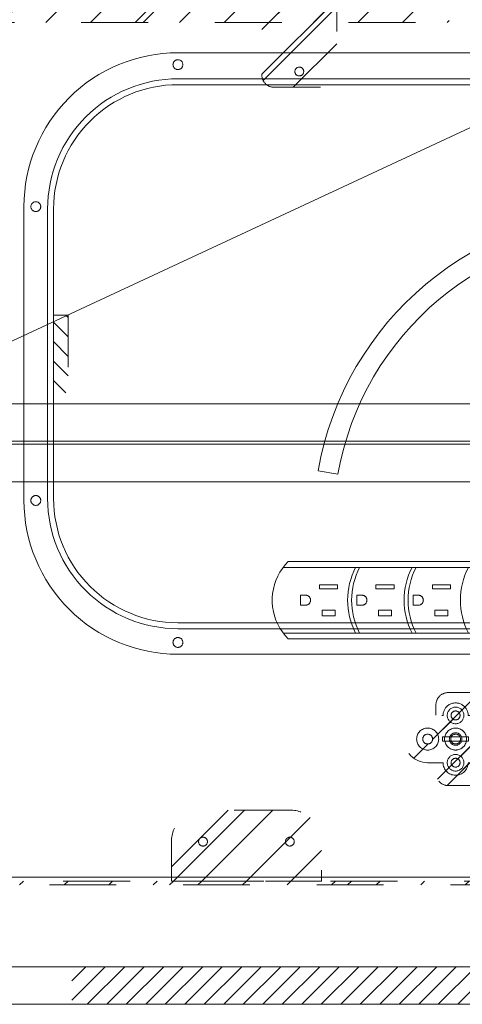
# Model space of a CAD drawing. Header units: inches. Extents: x -416 to -272, y -73 to 47.
# Tile 179 of 206: x -323 to -314, y -13 to 6. Entities that reach past the tile are written whole.
import ezdxf

# ---------------------------------------------------------------- set-up
doc = ezdxf.new("R2010")
doc.units = ezdxf.units.IN
doc.header["$LTSCALE"] = 32
doc.header["$MEASUREMENT"] = 0
doc.linetypes.add('Dash Style-1', pattern=[0.083328, 0.041656, -0.041672])
for name, color, linetype, lineweight in [('DashLine', 7, 'Continuous', 13), ('DashLineFill', 7, 'Dash Style-1', 13), ('Drawing', 7, 'Continuous', 18), ('Metal-Black', 7, 'Continuous', 18), ('Metal-DesktopScreen', 7, 'Continuous', 13), ('None', 7, 'Continuous', 18), ('SolidLine', 7, 'Continuous', 15)]:
    doc.layers.add(name, color=color, linetype=linetype, lineweight=lineweight)
doc.layers.add('Electrical', color=1, linetype='Dash Style-1', lineweight=15, true_color=0xff0000)
pattern_1 = [(45, (0, 0), (-1.61302, 1.935715), []), (45, (-1.0608, 1.0608), (-0.472346, 0.4167613), [])]
pattern_2 = [(45, (0, 0), (-0.3333333, -0.7222222), [])]

# ---------------------------------------------------------------- blocks, each defined once
blk = doc.blocks.new('G1_METAL_SCREEN_BRACKET (2D)')
at = {"layer": 'DashLineFill', "linetype": 'Continuous', "lineweight": 13}
h = blk.add_hatch(dxfattribs=at)
h.set_pattern_fill('Steel', color=253, style=0, pattern_type=2)
h.set_pattern_definition(pattern_1)
edge = h.paths.add_edge_path()
edge.add_line((1.496, -0.709), (1.496, 0.079))
edge.add_line((1.496, 0.079), (-1.496, 0.079))
edge.add_line((-1.496, 0.079), (-1.496, -0.709))
edge.add_arc((-0.866, -0.709), 0.63, 180, 270)
edge.add_line((-0.866, -1.339), (0.866, -1.339))
edge.add_arc((0.866, -0.709), 0.63, 270, 360)
edge.add_line((1.496, -0.709), (1.496, -0.709))
at = {"layer": 'DashLineFill', "flags": 128}
blk.add_lwpolyline([(1.496, -0.709), (1.496, 0.079), (-1.496, 0.079), (-1.496, -0.709, 0.414214), (-0.866, -1.339), (0.866, -1.339, 0.414214), (1.496, -0.709)], format="xyb", close=True, dxfattribs=at)
at = {"layer": 'SolidLine', "flags": 128}
for points in [[(-0.778, -0.709), (-0.778, -0.717), (-0.779, -0.726), (-0.781, -0.734), (-0.784, -0.743), (-0.788, -0.75), (-0.792, -0.758), (-0.798, -0.765), (-0.804, -0.771), (-0.81, -0.777), (-0.817, -0.782), (-0.824, -0.787), (-0.832, -0.791), (-0.84, -0.793), (-0.849, -0.796), (-0.857, -0.797), (-0.866, -0.797), (-0.875, -0.797), (-0.883, -0.796), (-0.892, -0.793), (-0.9, -0.791), (-0.908, -0.787), (-0.915, -0.782), (-0.922, -0.777), (-0.929, -0.771), (-0.935, -0.765), (-0.94, -0.758), (-0.944, -0.75), (-0.948, -0.743), (-0.951, -0.734), (-0.953, -0.726), (-0.954, -0.717), (-0.955, -0.709), (-0.954, -0.7), (-0.953, -0.691), (-0.951, -0.683), (-0.948, -0.675), (-0.944, -0.667), (-0.94, -0.659), (-0.935, -0.652), (-0.929, -0.646), (-0.922, -0.64), (-0.915, -0.635), (-0.908, -0.631), (-0.9, -0.627), (-0.892, -0.624), (-0.883, -0.622), (-0.875, -0.621), (-0.866, -0.62), (-0.857, -0.621), (-0.849, -0.622), (-0.84, -0.624), (-0.832, -0.627), (-0.824, -0.631), (-0.817, -0.635), (-0.81, -0.64), (-0.804, -0.646), (-0.798, -0.652), (-0.792, -0.659), (-0.788, -0.667), (-0.784, -0.675), (-0.781, -0.683), (-0.779, -0.691), (-0.778, -0.7)], [(0.955, -0.709), (0.954, -0.717), (0.953, -0.726), (0.951, -0.734), (0.948, -0.743), (0.944, -0.75), (0.94, -0.758), (0.935, -0.765), (0.929, -0.771), (0.922, -0.777), (0.915, -0.782), (0.908, -0.787), (0.9, -0.791), (0.892, -0.793), (0.883, -0.796), (0.875, -0.797), (0.866, -0.797), (0.857, -0.797), (0.849, -0.796), (0.84, -0.793), (0.832, -0.791), (0.824, -0.787), (0.817, -0.782), (0.81, -0.777), (0.804, -0.771), (0.798, -0.765), (0.792, -0.758), (0.788, -0.75), (0.784, -0.743), (0.781, -0.734), (0.779, -0.726), (0.778, -0.717), (0.778, -0.709), (0.778, -0.7), (0.779, -0.691), (0.781, -0.683), (0.784, -0.675), (0.788, -0.667), (0.792, -0.659), (0.798, -0.652), (0.804, -0.646), (0.81, -0.64), (0.817, -0.635), (0.824, -0.631), (0.832, -0.627), (0.84, -0.624), (0.849, -0.622), (0.857, -0.621), (0.866, -0.62), (0.875, -0.621), (0.883, -0.622), (0.892, -0.624), (0.9, -0.627), (0.908, -0.631), (0.915, -0.635), (0.922, -0.64), (0.929, -0.646), (0.935, -0.652), (0.94, -0.659), (0.944, -0.667), (0.948, -0.675), (0.951, -0.683), (0.953, -0.691), (0.954, -0.7)]]:
    blk.add_lwpolyline(points, close=True, dxfattribs=at)
blk = doc.blocks.new('Group-26')
at = {"layer": 'DashLineFill', "linetype": 'Continuous', "lineweight": 13}
h = blk.add_hatch(dxfattribs=at)
h.set_pattern_fill('Steel', color=253, style=0, pattern_type=2)
h.set_pattern_definition(pattern_1)
h.paths.add_polyline_path([(-0.047, 0.157), (69.772, 0.157), (69.772, 0.079), (-0.047, 0.079)])
at = {"layer": 'DashLineFill', "flags": 128}
blk.add_lwpolyline([(-0.047, 0.157), (69.772, 0.157), (69.772, 0.079), (-0.047, 0.079)], close=True, dxfattribs=at)
at = {"layer": 'Metal-DesktopScreen', "color": 7}
blk.add_blockref('G1_METAL_SCREEN_BRACKET (2D)', (45.354, 0), dxfattribs=at)
blk = doc.blocks.new('Group-27')
at = {"layer": 'None'}
blk.add_blockref('Group-26', (0, 0), dxfattribs=at)
blk = doc.blocks.new('SL Desktop Screen (2D)-3')
at = {"layer": 'None'}
blk.add_blockref('Group-27', (0, 0), dxfattribs=at)
at = {"layer": 'Drawing', "color": 0, "flags": 1}
for tag in ['Catalog', 'Custom', 'Tag', 'Option1', 'Option2', 'Option3', 'Option4', 'Option5', 'Option6', 'Option7', 'Option8', 'Option9', 'Option10', 'Option11', 'Option12', 'FinishGroup', 'Discount', 'Item1', 'Item2', 'Item3', 'Item4', 'Item5', 'Item6', 'Item7', 'Item8', 'Item9', 'Item10', 'Item11', 'Item12', 'Item13', 'Item14', 'Item15', 'Item16', 'Item17', 'Item18', 'Item19', 'Item20', 'Item21', 'Item22', 'Item23', 'Item24', 'Item25']:
    blk.add_attdef(tag, (16.633, 3.887), '', height=0.00709, dxfattribs=at)
blk = doc.blocks.new('Group-30')
at = {"layer": 'DashLine', "flags": 128}
for points in [[(6.39, 0.219), (6.412, 0.218), (6.433, 0.215), (6.454, 0.209), (6.474, 0.202), (6.493, 0.193), (6.512, 0.182), (6.529, 0.169), (6.545, 0.155), (6.559, 0.139), (6.572, 0.122), (6.583, 0.103), (6.592, 0.084), (6.6, 0.063), (6.605, 0.043), (6.608, 0.021), (6.609, 0), (6.608, -0.021), (6.605, -0.043), (6.6, -0.063), (6.592, -0.084), (6.583, -0.103), (6.572, -0.122), (6.559, -0.139), (6.545, -0.155), (6.529, -0.169), (6.512, -0.182), (6.493, -0.193), (6.474, -0.202), (6.454, -0.209), (6.433, -0.215), (6.412, -0.218), (6.39, -0.219), (6.369, -0.218), (6.348, -0.215), (6.327, -0.209), (6.307, -0.202), (6.287, -0.193), (6.269, -0.182), (6.251, -0.169), (6.236, -0.155), (6.221, -0.139), (6.208, -0.122), (6.197, -0.103), (6.188, -0.084), (6.181, -0.063), (6.176, -0.043), (6.173, -0.021), (6.172, 0), (6.173, 0.021), (6.176, 0.043), (6.181, 0.063), (6.188, 0.084), (6.197, 0.103), (6.208, 0.122), (6.221, 0.139), (6.236, 0.155), (6.251, 0.169), (6.269, 0.182), (6.287, 0.193), (6.307, 0.202), (6.327, 0.209), (6.348, 0.215), (6.369, 0.218)], [(6.132, 0.042), (6.648, 0.042), (6.648, -0.042), (6.132, -0.042)], [(6.39, 0.125), (6.403, 0.124), (6.415, 0.122), (6.427, 0.119), (6.438, 0.115), (6.449, 0.11), (6.46, 0.104), (6.47, 0.096), (6.479, 0.088), (6.487, 0.079), (6.494, 0.069), (6.5, 0.058), (6.506, 0.047), (6.51, 0.036), (6.512, 0.024), (6.514, 0.012), (6.515, -0.001), (6.514, -0.013), (6.512, -0.025), (6.509, -0.037), (6.505, -0.048), (6.5, -0.06), (6.493, -0.07), (6.486, -0.08), (6.478, -0.089), (6.469, -0.097), (6.459, -0.104), (6.448, -0.111), (6.437, -0.116), (6.425, -0.12), (6.413, -0.123), (6.401, -0.124), (6.389, -0.125), (6.377, -0.124), (6.365, -0.122), (6.353, -0.119), (6.341, -0.115), (6.33, -0.11), (6.32, -0.104), (6.31, -0.096), (6.301, -0.088), (6.293, -0.079), (6.285, -0.069), (6.279, -0.058), (6.274, -0.047), (6.27, -0.036), (6.267, -0.024), (6.265, -0.012), (6.265, 0.001), (6.265, 0.013), (6.267, 0.025), (6.27, 0.037), (6.275, 0.048), (6.28, 0.06), (6.286, 0.07), (6.294, 0.08), (6.302, 0.089), (6.311, 0.097), (6.321, 0.104), (6.331, 0.111), (6.343, 0.116), (6.354, 0.12), (6.366, 0.123), (6.378, 0.124)]]:
    blk.add_lwpolyline(points, close=True, dxfattribs=at)
blk = doc.blocks.new('SBDXF2-Shroud (2D)')
at = {"layer": 'DashLineFill', "linetype": 'Continuous', "lineweight": 13}
h = blk.add_hatch(dxfattribs=at)
h.set_pattern_fill('Steel', color=253, style=0, pattern_type=2)
h.set_pattern_definition(pattern_1)
edge = h.paths.add_edge_path()
edge.add_line((6.533, -0.929), (5.571, -0.929))
edge.add_line((5.571, -0.929), (5.571, 0.929))
edge.add_line((5.571, 0.929), (6.533, 0.929))
edge.add_arc((6.533, 0.679), 0.25, 0, 90, ccw=False)
edge.add_line((6.783, 0.679), (6.783, -0.679))
edge.add_arc((6.533, -0.679), 0.25, 315, 360, ccw=False)
edge.add_arc((6.533, -0.679), 0.25, 270, 315, ccw=False)
edge.add_line((6.533, -0.929), (6.533, -0.929))
at = {"layer": 'DashLineFill', "flags": 128}
blk.add_lwpolyline([(6.533, -0.929), (5.571, -0.929), (5.571, 0.929), (6.533, 0.929, -0.414214), (6.783, 0.679), (6.783, -0.679, -0.198912), (6.71, -0.856, -0.198912), (6.533, -0.929)], format="xyb", close=True, dxfattribs=at)
at = {"layer": 'Metal-Black', "color": 7}
blk.add_blockref('Group-30', (0, 0), dxfattribs=at)
blk = doc.blocks.new('1BPJHN-ShroudBracket (2D)')
at = {"layer": 'DashLineFill', "linetype": 'Continuous', "lineweight": 13}
h = blk.add_hatch(dxfattribs=at)
h.set_pattern_fill('Steel', color=253, style=0, pattern_type=2)
h.set_pattern_definition(pattern_1)
edge = h.paths.add_edge_path()
edge.add_line((0.557, 0.472), (0.25, 0.472))
edge.add_arc((0, 0.472), 0.25, 0, 180)
edge.add_line((-0.25, 0.472), (-0.557, 0.472))
edge.add_arc((-0.557, 0), 0.472, 90, 270)
edge.add_line((-0.557, -0.472), (-0.25, -0.472))
edge.add_arc((0, -0.472), 0.25, 180, 360)
edge.add_line((0.25, -0.472), (0.557, -0.472))
edge.add_arc((0.557, 0), 0.472, 270, 450)
edge.add_line((0.557, 0.472), (0.557, 0.472))
edge = h.paths.add_edge_path()
edge.add_arc((0, 0), 0.0979, 0, 180, ccw=False)
edge.add_arc((0, 0), 0.0979, 180, 360, ccw=False)
edge = h.paths.add_edge_path()
edge.add_arc((0, 0.472), 0.0885, 0, 180, ccw=False)
edge.add_arc((0, 0.472), 0.0885, 180, 360, ccw=False)
edge = h.paths.add_edge_path()
edge.add_arc((-0.557, 0), 0.098, 0, 180, ccw=False)
edge.add_arc((-0.557, 0), 0.098, 180, 360, ccw=False)
edge = h.paths.add_edge_path()
edge.add_arc((0.557, 0), 0.098, 0, 180, ccw=False)
edge.add_arc((0.557, 0), 0.098, 180, 360, ccw=False)
edge = h.paths.add_edge_path()
edge.add_arc((0, -0.472), 0.0885, 0, 180, ccw=False)
edge.add_arc((0, -0.472), 0.0885, 180, 360, ccw=False)
at = {"layer": 'DashLine', "flags": 128}
for points in [[(0, 0.638), (0.016, 0.638), (0.032, 0.635), (0.048, 0.631), (0.064, 0.626), (0.078, 0.619), (0.092, 0.61), (0.105, 0.601), (0.117, 0.59), (0.128, 0.578), (0.138, 0.565), (0.146, 0.551), (0.153, 0.536), (0.159, 0.521), (0.163, 0.505), (0.165, 0.489), (0.166, 0.472), (0.165, 0.456), (0.163, 0.44), (0.159, 0.424), (0.153, 0.409), (0.146, 0.394), (0.138, 0.38), (0.128, 0.367), (0.117, 0.355), (0.105, 0.344), (0.092, 0.334), (0.078, 0.326), (0.064, 0.319), (0.048, 0.314), (0.032, 0.31), (0.016, 0.307), (0, 0.306), (-0.016, 0.307), (-0.032, 0.31), (-0.048, 0.314), (-0.064, 0.319), (-0.078, 0.326), (-0.092, 0.334), (-0.105, 0.344), (-0.117, 0.355), (-0.128, 0.367), (-0.138, 0.38), (-0.146, 0.394), (-0.153, 0.409), (-0.159, 0.424), (-0.163, 0.44), (-0.165, 0.456), (-0.166, 0.472), (-0.165, 0.489), (-0.163, 0.505), (-0.159, 0.521), (-0.153, 0.536), (-0.146, 0.551), (-0.138, 0.565), (-0.128, 0.578), (-0.117, 0.59), (-0.105, 0.601), (-0.092, 0.61), (-0.078, 0.619), (-0.064, 0.626), (-0.048, 0.631), (-0.032, 0.635), (-0.016, 0.638)], [(-0.557, 0.22), (-0.536, 0.219), (-0.514, 0.216), (-0.493, 0.211), (-0.473, 0.203), (-0.453, 0.194), (-0.435, 0.183), (-0.418, 0.17), (-0.402, 0.156), (-0.387, 0.14), (-0.374, 0.122), (-0.363, 0.104), (-0.354, 0.084), (-0.347, 0.064), (-0.341, 0.043), (-0.338, 0.022), (-0.337, 0), (-0.338, -0.022), (-0.341, -0.043), (-0.347, -0.064), (-0.354, -0.084), (-0.363, -0.104), (-0.374, -0.122), (-0.387, -0.14), (-0.402, -0.156), (-0.418, -0.17), (-0.435, -0.183), (-0.453, -0.194), (-0.473, -0.203), (-0.493, -0.211), (-0.514, -0.216), (-0.536, -0.219), (-0.557, -0.22), (-0.579, -0.219), (-0.6, -0.216), (-0.621, -0.211), (-0.641, -0.203), (-0.661, -0.194), (-0.679, -0.183), (-0.697, -0.17), (-0.713, -0.156), (-0.727, -0.14), (-0.74, -0.122), (-0.751, -0.104), (-0.76, -0.084), (-0.768, -0.064), (-0.773, -0.043), (-0.776, -0.022), (-0.777, 0), (-0.776, 0.022), (-0.773, 0.043), (-0.768, 0.064), (-0.76, 0.084), (-0.751, 0.104), (-0.74, 0.122), (-0.727, 0.14), (-0.713, 0.156), (-0.697, 0.17), (-0.679, 0.183), (-0.661, 0.194), (-0.641, 0.203), (-0.621, 0.211), (-0.6, 0.216), (-0.579, 0.219)], [(0, 0.22), (0.022, 0.219), (0.043, 0.216), (0.064, 0.211), (0.084, 0.203), (0.104, 0.194), (0.122, 0.183), (0.14, 0.17), (0.156, 0.156), (0.17, 0.14), (0.183, 0.122), (0.194, 0.104), (0.203, 0.084), (0.211, 0.064), (0.216, 0.043), (0.219, 0.022), (0.22, 0), (0.219, -0.022), (0.216, -0.043), (0.211, -0.064), (0.203, -0.084), (0.194, -0.104), (0.183, -0.122), (0.17, -0.14), (0.156, -0.156), (0.14, -0.17), (0.122, -0.183), (0.104, -0.194), (0.084, -0.203), (0.064, -0.211), (0.043, -0.216), (0.022, -0.219), (0, -0.22), (-0.022, -0.219), (-0.043, -0.216), (-0.064, -0.211), (-0.084, -0.203), (-0.104, -0.194), (-0.122, -0.183), (-0.14, -0.17), (-0.156, -0.156), (-0.17, -0.14), (-0.183, -0.122), (-0.194, -0.104), (-0.203, -0.084), (-0.211, -0.064), (-0.216, -0.043), (-0.219, -0.022), (-0.22, 0), (-0.219, 0.022), (-0.216, 0.043), (-0.211, 0.064), (-0.203, 0.084), (-0.194, 0.104), (-0.183, 0.122), (-0.17, 0.14), (-0.156, 0.156), (-0.14, 0.17), (-0.122, 0.183), (-0.104, 0.194), (-0.084, 0.203), (-0.064, 0.211), (-0.043, 0.216), (-0.022, 0.219)], [(0.557, 0.22), (0.579, 0.219), (0.6, 0.216), (0.621, 0.211), (0.641, 0.203), (0.661, 0.194), (0.679, 0.183), (0.697, 0.17), (0.713, 0.156), (0.727, 0.14), (0.74, 0.122), (0.751, 0.104), (0.76, 0.084), (0.768, 0.064), (0.773, 0.043), (0.776, 0.022), (0.777, 0), (0.776, -0.022), (0.773, -0.043), (0.768, -0.064), (0.76, -0.084), (0.751, -0.104), (0.74, -0.122), (0.727, -0.14), (0.713, -0.156), (0.697, -0.17), (0.679, -0.183), (0.661, -0.194), (0.641, -0.203), (0.621, -0.211), (0.6, -0.216), (0.579, -0.219), (0.557, -0.22), (0.536, -0.219), (0.514, -0.216), (0.493, -0.211), (0.473, -0.203), (0.453, -0.194), (0.435, -0.183), (0.418, -0.17), (0.402, -0.156), (0.387, -0.14), (0.374, -0.122), (0.363, -0.104), (0.354, -0.084), (0.347, -0.064), (0.341, -0.043), (0.338, -0.022), (0.337, 0), (0.338, 0.022), (0.341, 0.043), (0.347, 0.064), (0.354, 0.084), (0.363, 0.104), (0.374, 0.122), (0.387, 0.14), (0.402, 0.156), (0.418, 0.17), (0.435, 0.183), (0.453, 0.194), (0.473, 0.203), (0.493, 0.211), (0.514, 0.216), (0.536, 0.219)], [(0.557, 0.098), (0.567, 0.097), (0.576, 0.096), (0.586, 0.094), (0.595, 0.09), (0.603, 0.086), (0.612, 0.081), (0.619, 0.076), (0.626, 0.069), (0.633, 0.062), (0.639, 0.054), (0.643, 0.046), (0.648, 0.037), (0.651, 0.028), (0.653, 0.019), (0.655, 0.01), (0.655, 0), (0.655, -0.01), (0.653, -0.019), (0.651, -0.028), (0.648, -0.037), (0.643, -0.046), (0.639, -0.054), (0.633, -0.062), (0.626, -0.069), (0.619, -0.076), (0.612, -0.081), (0.603, -0.086), (0.595, -0.09), (0.586, -0.094), (0.576, -0.096), (0.567, -0.097), (0.557, -0.098), (0.547, -0.097), (0.538, -0.096), (0.529, -0.094), (0.52, -0.09), (0.511, -0.086), (0.503, -0.081), (0.495, -0.076), (0.488, -0.069), (0.481, -0.062), (0.476, -0.054), (0.471, -0.046), (0.467, -0.037), (0.463, -0.028), (0.461, -0.019), (0.46, -0.01), (0.459, 0), (0.46, 0.01), (0.461, 0.019), (0.463, 0.028), (0.467, 0.037), (0.471, 0.046), (0.476, 0.054), (0.481, 0.062), (0.488, 0.069), (0.495, 0.076), (0.503, 0.081), (0.511, 0.086), (0.52, 0.09), (0.529, 0.094), (0.538, 0.096), (0.547, 0.097)], [(0, -0.306), (0.016, -0.307), (0.032, -0.31), (0.048, -0.314), (0.064, -0.319), (0.078, -0.326), (0.092, -0.334), (0.105, -0.344), (0.117, -0.355), (0.128, -0.367), (0.138, -0.38), (0.146, -0.394), (0.153, -0.409), (0.159, -0.424), (0.163, -0.44), (0.165, -0.456), (0.166, -0.472), (0.165, -0.489), (0.163, -0.505), (0.159, -0.521), (0.153, -0.536), (0.146, -0.551), (0.138, -0.565), (0.128, -0.578), (0.117, -0.59), (0.105, -0.601), (0.092, -0.61), (0.078, -0.619), (0.064, -0.626), (0.048, -0.631), (0.032, -0.635), (0.016, -0.638), (0, -0.638), (-0.016, -0.638), (-0.032, -0.635), (-0.048, -0.631), (-0.064, -0.626), (-0.078, -0.619), (-0.092, -0.61), (-0.105, -0.601), (-0.117, -0.59), (-0.128, -0.578), (-0.138, -0.565), (-0.146, -0.551), (-0.153, -0.536), (-0.159, -0.521), (-0.163, -0.505), (-0.165, -0.489), (-0.166, -0.472), (-0.165, -0.456), (-0.163, -0.44), (-0.159, -0.424), (-0.153, -0.409), (-0.146, -0.394), (-0.138, -0.38), (-0.128, -0.367), (-0.117, -0.355), (-0.105, -0.344), (-0.092, -0.334), (-0.078, -0.326), (-0.064, -0.319), (-0.048, -0.314), (-0.032, -0.31), (-0.016, -0.307)]]:
    blk.add_lwpolyline(points, close=True, dxfattribs=at)
at = {"layer": 'DashLineFill', "flags": 128}
for points in [[(0.557, 0.472), (0.25, 0.472, 1), (-0.25, 0.472), (-0.557, 0.472, 1), (-0.557, -0.472), (-0.25, -0.472, 1), (0.25, -0.472), (0.557, -0.472, 1), (0.557, 0.472)], [(-0.089, 0.472, -1), (0.089, 0.472, -1)], [(-0.655, 0, -1), (-0.459, 0, -1)], [(-0.098, 0, -1), (0.098, 0, -1)], [(0.459, 0, -1), (0.655, 0, -1)], [(-0.089, -0.472, -1), (0.089, -0.472, -1)]]:
    blk.add_lwpolyline(points, format="xyb", close=True, dxfattribs=at)
blk = doc.blocks.new('Group-104')
at = {"layer": 'DashLine', "flags": 128}
blk.add_lwpolyline([(1.114, -2.559), (70.894, -2.559), (70.894, -30), (1.114, -30)], close=True, dxfattribs=at)
at = {"layer": 'SolidLine', "flags": 128}
blk.add_lwpolyline([(1.114, -2.559), (70.894, -2.559), (70.894, -30), (1.114, -30)], close=True, dxfattribs=at)
at = {"layer": 'SolidLine', "color": 7}
for name, p in [('SBDXF2-Shroud (2D)', (36.004, -5.315)), ('1BPJHN-ShroudBracket (2D)', (42.394, -5.315))]:
    blk.add_blockref(name, p, dxfattribs=at)
blk = doc.blocks.new('Group-105')
at = {"layer": 'Electrical', "linetype": 'Continuous', "lineweight": 5, "true_color": 0xdd0000}
h = blk.add_hatch(dxfattribs=at)
h.set_pattern_fill('ElectricalHatch', color=12, style=0, pattern_type=2)
h.set_pattern_definition(pattern_2)
h.paths.add_polyline_path([(21.998, -0.02), (50.049, -0.02), (50.049, -0.768), (21.998, -0.768)])
at = {"layer": 'DashLine'}
blk.add_line((53.927, -12.008), (37.755, -19.549), dxfattribs=at)
at = {"layer": 'DashLine', "flags": 128}
blk.add_lwpolyline([(18.435, -10.453), (53.612, -10.453), (53.612, -11.201), (18.435, -11.201)], close=True, dxfattribs=at)
at = {"layer": 'Electrical', "flags": 128}
blk.add_lwpolyline([(21.998, -0.02), (50.049, -0.02), (50.049, -0.768), (21.998, -0.768)], close=True, dxfattribs=at)
at = {"layer": 'SolidLine', "flags": 128}
for points in [[(0.787, -0.02), (71.26, -0.02), (71.26, -0.768), (0.787, -0.768)], [(0.787, -0.768), (71.26, -0.768), (71.26, -11.201), (0.787, -11.201)], [(36.083, -11.26), (53.927, -11.26), (53.927, -12.008), (36.083, -12.008)]]:
    blk.add_lwpolyline(points, close=True, dxfattribs=at)
blk = doc.blocks.new('1BRPT5-RightBeam (2D)')
at = {"layer": 'DashLineFill', "linetype": 'Continuous', "lineweight": 13}
h = blk.add_hatch(dxfattribs=at)
h.set_pattern_fill('Steel', color=253, style=0, pattern_type=2)
h.set_pattern_definition(pattern_1)
edge = h.paths.add_edge_path()
edge.add_arc((16.982, 1.541), 0.25, 90, 180, ccw=False)
edge.add_line((16.982, 1.791), (17.978, 1.791))
edge.add_arc((17.978, 1.541), 0.25, 0, 90, ccw=False)
edge.add_line((18.228, 1.541), (18.228, -1.541))
edge.add_arc((17.978, -1.541), 0.25, 270, 360, ccw=False)
edge.add_line((17.978, -1.791), (16.982, -1.791))
edge.add_arc((16.982, -1.541), 0.25, 180, 270, ccw=False)
edge.add_line((16.732, -1.541), (16.732, 1.541))
h = blk.add_hatch(dxfattribs=at)
h.set_pattern_fill('Steel', color=253, style=0, pattern_type=2)
h.set_pattern_definition(pattern_1)
h.paths.add_polyline_path([(-1.85, 0.5), (20.472, 0.5), (20.472, -0.5), (-1.85, -0.5)])
at = {"layer": 'DashLineFill', "flags": 128}
blk.add_lwpolyline([(16.732, 1.541, -0.414214), (16.982, 1.791), (17.978, 1.791, -0.414214), (18.228, 1.541), (18.228, -1.541, -0.414214), (17.978, -1.791), (16.982, -1.791, -0.414214), (16.732, -1.541)], format="xyb", close=True, dxfattribs=at)
blk.add_lwpolyline([(-1.85, 0.5), (20.472, 0.5), (20.472, -0.5), (-1.85, -0.5)], close=True, dxfattribs=at)
at = {"layer": 'SolidLine', "flags": 128}
blk.add_lwpolyline([(17.569, -1.476), (17.568, -1.485), (17.567, -1.494), (17.565, -1.502), (17.562, -1.51), (17.558, -1.518), (17.554, -1.526), (17.549, -1.533), (17.543, -1.539), (17.537, -1.545), (17.53, -1.55), (17.522, -1.555), (17.514, -1.558), (17.506, -1.561), (17.498, -1.563), (17.489, -1.565), (17.48, -1.565), (17.472, -1.565), (17.463, -1.563), (17.455, -1.561), (17.446, -1.558), (17.439, -1.555), (17.431, -1.55), (17.424, -1.545), (17.418, -1.539), (17.412, -1.533), (17.407, -1.526), (17.402, -1.518), (17.398, -1.51), (17.396, -1.502), (17.393, -1.494), (17.392, -1.485), (17.392, -1.476), (17.392, -1.468), (17.393, -1.459), (17.396, -1.451), (17.398, -1.442), (17.402, -1.435), (17.407, -1.427), (17.412, -1.42), (17.418, -1.414), (17.424, -1.408), (17.431, -1.403), (17.439, -1.398), (17.446, -1.395), (17.455, -1.392), (17.463, -1.389), (17.472, -1.388), (17.48, -1.388), (17.489, -1.388), (17.498, -1.389), (17.506, -1.392), (17.514, -1.395), (17.522, -1.398), (17.53, -1.403), (17.537, -1.408), (17.543, -1.414), (17.549, -1.42), (17.554, -1.427), (17.558, -1.435), (17.562, -1.442), (17.565, -1.451), (17.567, -1.459), (17.568, -1.468)], close=True, dxfattribs=at)
blk = doc.blocks.new('Group-106')
at = {"layer": 'None', "color": 7, "rotation": 180}
blk.add_blockref('1BRPT5-RightBeam (2D)', (62.992, -20.118), dxfattribs=at)
blk = doc.blocks.new('Group-75')
at = {"layer": 'SolidLine'}
for p, q in [((4.484, 0.793), (-2.714, 0.793)), ((4.545, 0.726), (4.484, 0.793)), ((4.601, 0.655), (4.545, 0.726)), ((4.65, 0.58), (4.601, 0.655)), ((4.693, 0.501), (4.65, 0.58)), ((4.729, 0.419), (4.693, 0.501)), ((4.759, 0.333), (4.729, 0.419)), ((1.559, 0.333), (1.299, 0.333)), ((1.299, 0.223), (1.299, 0.333)), ((1.559, 0.223), (1.299, 0.223)), ((1.559, 0.333), (1.559, 0.223)), ((2.684, 0.333), (2.424, 0.333)), ((2.424, 0.223), (2.424, 0.333)), ((2.684, 0.223), (2.424, 0.223)), ((2.684, 0.333), (2.684, 0.223)), ((3.809, 0.333), (3.549, 0.333)), ((3.549, 0.223), (3.549, 0.333)), ((3.809, 0.223), (3.549, 0.223)), ((3.809, 0.333), (3.809, 0.223)), ((4.781, 0.246), (4.759, 0.333)), ((4.796, 0.157), (4.781, 0.246)), ((1.789, 0.023), (1.79, 0.031)), ((1.79, 0.014), (1.789, 0.023)), ((1.79, 0.031), (1.791, 0.04)), ((1.791, 0.005), (1.79, 0.014)), ((1.791, 0.04), (1.793, 0.048)), ((1.793, -0.003), (1.791, 0.005)), ((1.793, 0.048), (1.795, 0.057)), ((1.795, 0.057), (1.798, 0.065)), ((1.798, 0.065), (1.803, 0.073)), ((1.803, 0.073), (1.807, 0.08)), ((1.807, 0.08), (1.813, 0.087)), ((1.813, 0.087), (1.818, 0.093)), ((1.818, 0.093), (1.825, 0.099)), ((1.825, 0.099), (1.832, 0.104)), ((1.832, 0.104), (1.839, 0.109)), ((1.839, 0.109), (1.847, 0.113)), ((1.847, 0.113), (1.855, 0.116)), ((1.855, 0.116), (1.863, 0.119)), ((1.863, 0.119), (1.872, 0.121)), ((1.872, 0.121), (1.88, 0.122)), ((1.88, 0.122), (1.889, 0.123)), ((1.989, 0.123), (1.889, 0.123)), ((1.989, 0.123), (1.989, -0.077)), ((2.914, 0.023), (2.915, 0.031)), ((2.915, 0.014), (2.914, 0.023)), ((2.915, 0.031), (2.916, 0.04)), ((2.916, 0.005), (2.915, 0.014)), ((2.916, 0.04), (2.918, 0.048)), ((2.918, -0.003), (2.916, 0.005)), ((2.918, 0.048), (2.92, 0.057)), ((2.92, 0.057), (2.923, 0.065)), ((2.923, 0.065), (2.928, 0.073)), ((2.928, 0.073), (2.932, 0.08)), ((2.932, 0.08), (2.938, 0.087)), ((2.938, 0.087), (2.943, 0.093)), ((2.943, 0.093), (2.95, 0.099)), ((2.95, 0.099), (2.957, 0.104)), ((2.957, 0.104), (2.964, 0.109)), ((2.964, 0.109), (2.972, 0.113)), ((2.972, 0.113), (2.98, 0.116)), ((2.98, 0.116), (2.988, 0.119)), ((2.988, 0.119), (2.997, 0.121)), ((2.997, 0.121), (3.005, 0.122)), ((3.005, 0.122), (3.014, 0.123)), ((3.114, 0.123), (3.014, 0.123)), ((3.114, 0.123), (3.114, -0.077)), ((4.039, 0.023), (4.04, 0.031)), ((4.04, 0.014), (4.039, 0.023)), ((4.04, 0.031), (4.041, 0.04)), ((4.041, 0.005), (4.04, 0.014)), ((4.041, 0.04), (4.043, 0.048)), ((4.043, -0.003), (4.041, 0.005)), ((4.043, 0.048), (4.045, 0.057)), ((4.045, 0.057), (4.048, 0.065)), ((4.048, 0.065), (4.053, 0.073)), ((4.053, 0.073), (4.057, 0.08)), ((4.057, 0.08), (4.063, 0.087)), ((4.063, 0.087), (4.068, 0.093)), ((4.068, 0.093), (4.075, 0.099)), ((4.075, 0.099), (4.082, 0.104)), ((4.082, 0.104), (4.089, 0.109)), ((4.089, 0.109), (4.097, 0.113)), ((4.097, 0.113), (4.105, 0.116)), ((4.105, 0.116), (4.113, 0.119)), ((4.113, 0.119), (4.122, 0.121)), ((4.122, 0.121), (4.13, 0.122)), ((4.13, 0.122), (4.139, 0.123)), ((4.239, 0.123), (4.139, 0.123)), ((4.239, 0.123), (4.239, -0.077)), ((4.803, 0.068), (4.796, 0.157)), ((4.803, -0.023), (4.803, 0.068)), ((1.795, -0.012), (1.793, -0.003)), ((1.798, -0.02), (1.795, -0.012)), ((1.803, -0.027), (1.798, -0.02)), ((1.807, -0.035), (1.803, -0.027)), ((1.813, -0.042), (1.807, -0.035)), ((1.818, -0.048), (1.813, -0.042)), ((1.825, -0.054), (1.818, -0.048)), ((1.832, -0.059), (1.825, -0.054)), ((1.839, -0.064), (1.832, -0.059)), ((1.847, -0.068), (1.839, -0.064)), ((1.855, -0.071), (1.847, -0.068)), ((1.863, -0.074), (1.855, -0.071)), ((1.872, -0.076), (1.863, -0.074)), ((1.88, -0.077), (1.872, -0.076)), ((1.889, -0.077), (1.88, -0.077)), ((1.989, -0.077), (1.889, -0.077)), ((2.92, -0.012), (2.918, -0.003)), ((2.923, -0.02), (2.92, -0.012)), ((2.928, -0.027), (2.923, -0.02)), ((2.932, -0.035), (2.928, -0.027)), ((2.938, -0.042), (2.932, -0.035)), ((2.943, -0.048), (2.938, -0.042)), ((2.95, -0.054), (2.943, -0.048)), ((2.957, -0.059), (2.95, -0.054)), ((2.964, -0.064), (2.957, -0.059)), ((2.972, -0.068), (2.964, -0.064)), ((2.98, -0.071), (2.972, -0.068)), ((2.988, -0.074), (2.98, -0.071)), ((2.997, -0.076), (2.988, -0.074)), ((3.005, -0.077), (2.997, -0.076)), ((3.014, -0.077), (3.005, -0.077)), ((3.114, -0.077), (3.014, -0.077)), ((4.045, -0.012), (4.043, -0.003)), ((4.048, -0.02), (4.045, -0.012)), ((4.053, -0.027), (4.048, -0.02)), ((4.057, -0.035), (4.053, -0.027)), ((4.063, -0.042), (4.057, -0.035)), ((4.068, -0.048), (4.063, -0.042)), ((4.075, -0.054), (4.068, -0.048)), ((4.082, -0.059), (4.075, -0.054)), ((4.089, -0.064), (4.082, -0.059)), ((4.097, -0.068), (4.089, -0.064)), ((4.105, -0.071), (4.097, -0.068)), ((4.113, -0.074), (4.105, -0.071)), ((4.122, -0.076), (4.113, -0.074)), ((4.13, -0.077), (4.122, -0.076)), ((4.139, -0.077), (4.13, -0.077)), ((4.239, -0.077), (4.139, -0.077)), ((4.781, -0.201), (4.796, -0.112)), ((4.796, -0.112), (4.803, -0.023)), ((1.249, -0.287), (1.249, -0.207)), ((1.609, -0.207), (1.249, -0.207)), ((1.609, -0.287), (1.249, -0.287)), ((1.609, -0.207), (1.609, -0.287)), ((2.734, -0.207), (2.374, -0.207)), ((2.374, -0.287), (2.374, -0.207)), ((2.734, -0.287), (2.374, -0.287)), ((2.734, -0.207), (2.734, -0.287)), ((3.499, -0.287), (3.499, -0.207)), ((3.859, -0.207), (3.499, -0.207)), ((3.859, -0.287), (3.499, -0.287)), ((3.859, -0.207), (3.859, -0.287)), ((4.693, -0.456), (4.729, -0.374)), ((4.729, -0.374), (4.759, -0.288)), ((4.759, -0.288), (4.781, -0.201)), ((4.601, -0.61), (4.65, -0.535)), ((4.65, -0.535), (4.693, -0.456)), ((4.484, -0.747), (-2.714, -0.747)), ((4.484, -0.747), (4.545, -0.681)), ((4.545, -0.681), (4.601, -0.61))]:
    blk.add_line(p, q, dxfattribs=at)
blk = doc.blocks.new('MP-Plug (2D)')
at = {"layer": 'SolidLine'}
for p, q in [((4.583, 0.678), (-2.576, 0.678)), ((4.583, -0.632), (-2.576, -0.632))]:
    blk.add_line(p, q, dxfattribs=at)
for centre in [(-0.37, 0.023), (0.675, 0.023), (0.755, 0.023), (1.8, 0.023), (1.88, 0.023)]:
    blk.add_arc(centre, 1.42, 332.5327, 27.4673, dxfattribs=at)
at = {"layer": 'SolidLine', "color": 7}
blk.add_blockref('Group-75', (0, 0), dxfattribs=at)
blk = doc.blocks.new('1BRPXF_Power_Pantry_30x12_Cred (2D)')
at = {"layer": 'Electrical', "linetype": 'Continuous', "lineweight": 5, "true_color": 0xdd0000}
h = blk.add_hatch(dxfattribs=at)
h.set_pattern_fill('ElectricalHatch', color=12, style=0, pattern_type=2)
h.set_pattern_definition(pattern_2)
h.paths.add_polyline_path([(6.773, 14.409), (6.773, 14.115), (5.217, 14.115), (5.217, 14.409)])
at = {"layer": 'DashLine', "flags": 128}
for points in [[(0, 11.929, -0.414214), (3.071, 15), (8.937, 15, -0.414214), (12.008, 11.929), (12.008, -11.929, -0.414214), (8.937, -15), (3.071, -15, -0.414214), (0, -11.929)], [(0.629, 11.929, -0.414214), (3.109, 14.409), (8.891, 14.409, -0.414214), (11.371, 11.929), (11.371, -11.929, -0.414214), (8.891, -14.409), (3.109, -14.409, -0.414214), (0.629, -11.929)], [(3.663, -9.133), (3.594, -8.738, 0.36397), (8.456, -2.942), (8.456, 2.942, 0.36397), (3.594, 8.738), (3.663, 9.133, -0.36397), (8.858, 2.942), (8.858, -2.942, -0.36397)]]:
    blk.add_lwpolyline(points, format="xyb", close=True, dxfattribs=at)
for points in [[(3.071, 14.862), (3.081, 14.862), (3.09, 14.86), (3.099, 14.858), (3.109, 14.855), (3.117, 14.851), (3.126, 14.846), (3.133, 14.84), (3.14, 14.833), (3.147, 14.826), (3.153, 14.818), (3.158, 14.81), (3.162, 14.801), (3.165, 14.792), (3.167, 14.783), (3.169, 14.773), (3.169, 14.764), (3.169, 14.754), (3.167, 14.745), (3.165, 14.735), (3.162, 14.726), (3.158, 14.717), (3.153, 14.709), (3.147, 14.701), (3.14, 14.694), (3.133, 14.688), (3.126, 14.682), (3.117, 14.677), (3.109, 14.673), (3.099, 14.67), (3.09, 14.667), (3.081, 14.666), (3.071, 14.665), (3.061, 14.666), (3.052, 14.667), (3.042, 14.67), (3.033, 14.673), (3.024, 14.677), (3.016, 14.682), (3.008, 14.688), (3.001, 14.694), (2.995, 14.701), (2.989, 14.709), (2.984, 14.717), (2.98, 14.726), (2.977, 14.735), (2.974, 14.745), (2.973, 14.754), (2.972, 14.764), (2.973, 14.773), (2.974, 14.783), (2.977, 14.792), (2.98, 14.801), (2.984, 14.81), (2.989, 14.818), (2.995, 14.826), (3.001, 14.833), (3.008, 14.84), (3.016, 14.846), (3.024, 14.851), (3.033, 14.855), (3.042, 14.858), (3.052, 14.86), (3.061, 14.862)], [(3.071, 14.862), (3.081, 14.862), (3.09, 14.86), (3.099, 14.858), (3.109, 14.855), (3.117, 14.851), (3.126, 14.846), (3.133, 14.84), (3.14, 14.833), (3.147, 14.826), (3.153, 14.818), (3.158, 14.81), (3.162, 14.801), (3.165, 14.792), (3.167, 14.783), (3.169, 14.773), (3.169, 14.764), (3.169, 14.754), (3.167, 14.745), (3.165, 14.735), (3.162, 14.726), (3.158, 14.717), (3.153, 14.709), (3.147, 14.701), (3.14, 14.694), (3.133, 14.688), (3.126, 14.682), (3.117, 14.677), (3.109, 14.673), (3.099, 14.67), (3.09, 14.667), (3.081, 14.666), (3.071, 14.665), (3.061, 14.666), (3.052, 14.667), (3.042, 14.67), (3.033, 14.673), (3.024, 14.677), (3.016, 14.682), (3.008, 14.688), (3.001, 14.694), (2.995, 14.701), (2.989, 14.709), (2.984, 14.717), (2.98, 14.726), (2.977, 14.735), (2.974, 14.745), (2.973, 14.754), (2.972, 14.764), (2.973, 14.773), (2.974, 14.783), (2.977, 14.792), (2.98, 14.801), (2.984, 14.81), (2.989, 14.818), (2.995, 14.826), (3.001, 14.833), (3.008, 14.84), (3.016, 14.846), (3.024, 14.851), (3.033, 14.855), (3.042, 14.858), (3.052, 14.86), (3.061, 14.862)], [(8.937, 14.862), (8.947, 14.862), (8.956, 14.86), (8.966, 14.858), (8.975, 14.855), (8.983, 14.851), (8.992, 14.846), (8.999, 14.84), (9.007, 14.833), (9.013, 14.826), (9.019, 14.818), (9.024, 14.81), (9.028, 14.801), (9.031, 14.792), (9.034, 14.783), (9.035, 14.773), (9.035, 14.764), (9.035, 14.754), (9.034, 14.745), (9.031, 14.735), (9.028, 14.726), (9.024, 14.717), (9.019, 14.709), (9.013, 14.701), (9.007, 14.694), (8.999, 14.688), (8.992, 14.682), (8.983, 14.677), (8.975, 14.673), (8.966, 14.67), (8.956, 14.667), (8.947, 14.666), (8.937, 14.665), (8.927, 14.666), (8.918, 14.667), (8.908, 14.67), (8.899, 14.673), (8.891, 14.677), (8.882, 14.682), (8.875, 14.688), (8.867, 14.694), (8.861, 14.701), (8.855, 14.709), (8.85, 14.717), (8.846, 14.726), (8.843, 14.735), (8.84, 14.745), (8.839, 14.754), (8.839, 14.764), (8.839, 14.773), (8.84, 14.783), (8.843, 14.792), (8.846, 14.801), (8.85, 14.81), (8.855, 14.818), (8.861, 14.826), (8.867, 14.833), (8.875, 14.84), (8.882, 14.846), (8.891, 14.851), (8.899, 14.855), (8.908, 14.858), (8.918, 14.86), (8.927, 14.862)], [(0.236, 12.028), (0.246, 12.027), (0.255, 12.026), (0.265, 12.023), (0.274, 12.02), (0.283, 12.016), (0.291, 12.011), (0.299, 12.005), (0.306, 11.999), (0.312, 11.992), (0.318, 11.984), (0.323, 11.976), (0.327, 11.967), (0.33, 11.958), (0.333, 11.948), (0.334, 11.939), (0.335, 11.929), (0.334, 11.919), (0.333, 11.91), (0.33, 11.901), (0.327, 11.891), (0.323, 11.883), (0.318, 11.874), (0.312, 11.867), (0.306, 11.86), (0.299, 11.853), (0.291, 11.847), (0.283, 11.842), (0.274, 11.838), (0.265, 11.835), (0.255, 11.833), (0.246, 11.831), (0.236, 11.831), (0.227, 11.831), (0.217, 11.833), (0.208, 11.835), (0.199, 11.838), (0.19, 11.842), (0.182, 11.847), (0.174, 11.853), (0.167, 11.86), (0.16, 11.867), (0.154, 11.874), (0.149, 11.883), (0.145, 11.891), (0.142, 11.901), (0.14, 11.91), (0.138, 11.919), (0.138, 11.929), (0.138, 11.939), (0.14, 11.948), (0.142, 11.958), (0.145, 11.967), (0.149, 11.976), (0.154, 11.984), (0.16, 11.992), (0.167, 11.999), (0.174, 12.005), (0.182, 12.011), (0.19, 12.016), (0.199, 12.02), (0.208, 12.023), (0.217, 12.026), (0.227, 12.027)], [(0.236, 12.028), (0.246, 12.027), (0.255, 12.026), (0.265, 12.023), (0.274, 12.02), (0.283, 12.016), (0.291, 12.011), (0.299, 12.005), (0.306, 11.999), (0.312, 11.992), (0.318, 11.984), (0.323, 11.976), (0.327, 11.967), (0.33, 11.958), (0.333, 11.948), (0.334, 11.939), (0.335, 11.929), (0.334, 11.919), (0.333, 11.91), (0.33, 11.901), (0.327, 11.891), (0.323, 11.883), (0.318, 11.874), (0.312, 11.867), (0.306, 11.86), (0.299, 11.853), (0.291, 11.847), (0.283, 11.842), (0.274, 11.838), (0.265, 11.835), (0.255, 11.833), (0.246, 11.831), (0.236, 11.831), (0.227, 11.831), (0.217, 11.833), (0.208, 11.835), (0.199, 11.838), (0.19, 11.842), (0.182, 11.847), (0.174, 11.853), (0.167, 11.86), (0.16, 11.867), (0.154, 11.874), (0.149, 11.883), (0.145, 11.891), (0.142, 11.901), (0.14, 11.91), (0.138, 11.919), (0.138, 11.929), (0.138, 11.939), (0.14, 11.948), (0.142, 11.958), (0.145, 11.967), (0.149, 11.976), (0.154, 11.984), (0.16, 11.992), (0.167, 11.999), (0.174, 12.005), (0.182, 12.011), (0.19, 12.016), (0.199, 12.02), (0.208, 12.023), (0.217, 12.026), (0.227, 12.027)], [(11.772, 12.028), (11.781, 12.027), (11.791, 12.026), (11.8, 12.023), (11.809, 12.02), (11.818, 12.016), (11.826, 12.011), (11.834, 12.005), (11.841, 11.999), (11.848, 11.992), (11.853, 11.984), (11.858, 11.976), (11.863, 11.967), (11.866, 11.958), (11.868, 11.948), (11.87, 11.939), (11.87, 11.929), (11.87, 11.919), (11.868, 11.91), (11.866, 11.901), (11.863, 11.891), (11.858, 11.883), (11.853, 11.874), (11.848, 11.867), (11.841, 11.86), (11.834, 11.853), (11.826, 11.847), (11.818, 11.842), (11.809, 11.838), (11.8, 11.835), (11.791, 11.833), (11.781, 11.831), (11.772, 11.831), (11.762, 11.831), (11.752, 11.833), (11.743, 11.835), (11.734, 11.838), (11.725, 11.842), (11.717, 11.847), (11.709, 11.853), (11.702, 11.86), (11.696, 11.867), (11.69, 11.874), (11.685, 11.883), (11.681, 11.891), (11.677, 11.901), (11.675, 11.91), (11.674, 11.919), (11.673, 11.929), (11.674, 11.939), (11.675, 11.948), (11.677, 11.958), (11.681, 11.967), (11.685, 11.976), (11.69, 11.984), (11.696, 11.992), (11.702, 11.999), (11.709, 12.005), (11.717, 12.011), (11.725, 12.016), (11.734, 12.02), (11.743, 12.023), (11.752, 12.026), (11.762, 12.027)]]:
    blk.add_lwpolyline(points, close=True, dxfattribs=at)
at = {"layer": 'DashLine', "transparency": 33554687, "flags": 128}
blk.add_lwpolyline([(0.51, 11.929, -0.414214), (3.109, 14.528), (8.891, 14.528, -0.414214), (11.489, 11.929), (11.489, -11.929, -0.414214), (8.891, -14.528), (3.109, -14.528, -0.414214), (0.51, -11.929)], format="xyb", close=True, dxfattribs=at)
at = {"layer": 'Electrical', "flags": 128}
blk.add_lwpolyline([(6.773, 14.409), (6.773, 14.115), (5.217, 14.115), (5.217, 14.409)], close=True, dxfattribs=at)
blk = doc.blocks.new('Group-107')
at = {"layer": 'None'}
for name in ['Group-105', 'Group-104']:
    blk.add_blockref(name, (0, 0), dxfattribs=at)
blk.add_blockref('Group-106', (0, 0), dxfattribs=at)
at = {"layer": 'None', "color": 7, "rotation": 270}
blk.add_blockref('1BRPXF_Power_Pantry_30x12_Cred (2D)', (36.004, -7.008), dxfattribs=at)
at = {"layer": 'None', "color": 7}
blk.add_blockref('MP-Plug (2D)', (41.248, -8.11), dxfattribs=at)
blk = doc.blocks.new('SL Credenza Desk (2D)-3')
at = {"layer": 'None'}
blk.add_blockref('Group-107', (0, 0), dxfattribs=at)
at = {"layer": 'Drawing', "color": 0, "flags": 1}
for tag in ['Tag', 'Catalog', 'Custom', 'FinishGroup', 'Discount', 'Item2', 'Item3', 'Item6', 'Item8', 'Item9', 'Item10', 'Item12', 'Item13', 'Item16', 'Item18', 'Item19', 'Item20', 'Item21', 'Item22', 'Item23', 'Item24', 'Item25', 'Option1', 'Option2', 'Option3', 'Option4', 'Option5', 'Option6', 'Option7', 'Option8', 'Option9', 'Option10', 'Option11', 'Option12', 'Item1', 'Item4', 'Item5', 'Item7', 'Item11', 'Item14', 'Item15', 'Item17']:
    blk.add_attdef(tag, (15.719, 1.485), '', height=0.00709, dxfattribs=at)
blk = doc.blocks.new('Group-108')
at = {"layer": 'Drawing', "rotation": 180}
blk.add_blockref('SL Credenza Desk (2D)-3', (87.727, 1.485), dxfattribs=at)
at = {"layer": 'Drawing', "color": 0, "flags": 1}
for tag in ['Tag', 'Catalog', 'Custom', 'FinishGroup', 'Discount', 'Item2', 'Item3', 'Item6', 'Item8', 'Item9', 'Item10', 'Item12', 'Item13', 'Item16', 'Item18', 'Item19', 'Item20', 'Item21', 'Item22', 'Item23', 'Item24', 'Item25', 'Option1', 'Option2', 'Option3', 'Option4', 'Option5', 'Option6', 'Option7', 'Option8', 'Option9', 'Option10', 'Option11', 'Option12', 'Item1', 'Item4', 'Item5', 'Item7', 'Item11', 'Item14', 'Item15', 'Item17']:
    blk.add_attdef(tag, (15.719, 1.485), '', height=0.00709, dxfattribs=at)

msp = doc.modelspace()

# ---------------------------------------------------------------- block references
at = {"layer": 'Drawing', "rotation": 180}
msp.add_blockref('SL Desktop Screen (2D)-3', (-272.945, -10.933), dxfattribs=at)

# ---------------------------------------------------------------- next in the draw order: block references
at = {"layer": 'Drawing', "color": 7}
msp.add_blockref('Group-108', (-359.459, -14.977), dxfattribs=at)

doc.saveas('drawing.dxf')
